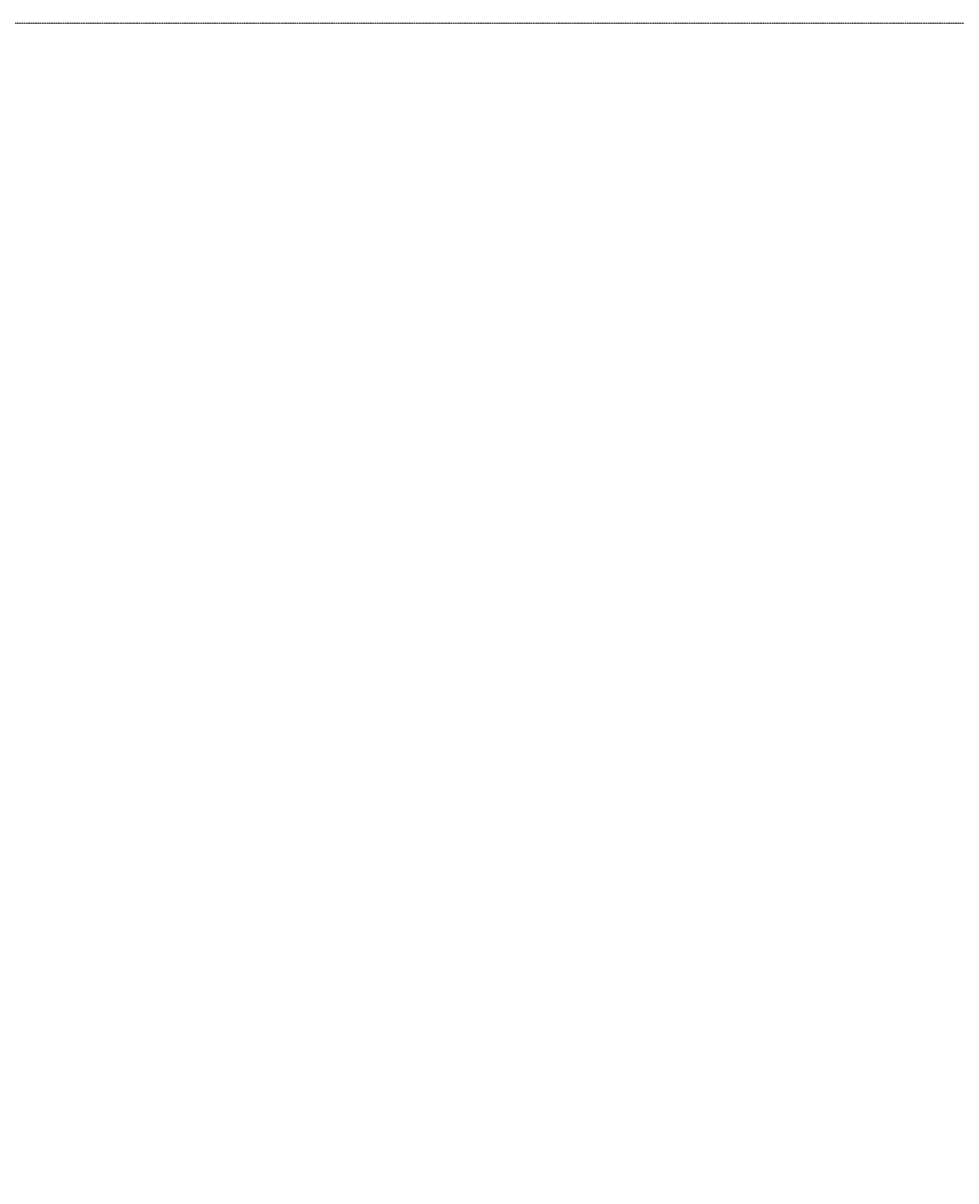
# Model space of a CAD drawing. Header units: inches. Extents: x 96 to 12395, y 835 to 21076.
# Tile 14 of 19: x 1423 to 2320, y 13274 to 14387. Entities that reach past the tile are written whole.
import ezdxf

# ---------------------------------------------------------------- set-up
doc = ezdxf.new("R2010")
doc.units = ezdxf.units.IN
doc.header["$MEASUREMENT"] = 0
doc.linetypes.add('DASHED2', pattern=[0.375, 0.25, -0.125])
doc.layers.add('E-ANNO-TEXT', color=7, linetype='Continuous', lineweight=18)
doc.layers.add('E-LPS-RSM', color=30, linetype='DASHED2', lineweight=18)
doc.styles.get("Standard").update_dxf_attribs({"font": 'arial.ttf'})
doc.dimstyles.get("Standard").update_dxf_attribs({"dimtxt": 0.18, "dimasz": 0.18, "dimexe": 0.18, "dimexo": 0.0625, "dimgap": 0.09, "dimtad": 0, "dimtih": 1, "dimtoh": 1, "dimdec": 4, "dimzin": 0, "dimdsep": 46, "dimtxsty": 'Standard', "dimcen": 0.09, "dimadec": 0, "dimazin": 0, "dimtfac": 1, "dimtdec": 4, "dimtofl": 0, "dimtmove": 0, "dimatfit": 3, "dimfxl": 1, "dimtolj": 1, "dimtzin": 0, "dimarcsym": 0})

# ---------------------------------------------------------------- blocks, each defined once
blk = doc.blocks.new('*D19')
at = {"layer": 'Defpoints', "color": 0, "transparency": 16777216}
for p in [(1492.7, 14019.9), (1934.5, 12904.2)]:
    blk.add_point(p, dxfattribs=at)
at = {"layer": 'E-ANNO-TEXT', "color": 0, "lineweight": -2, "transparency": 16777216}
for p, q in [((1850.4, 13032.7), (1883.6, 13032.7)), ((1883.6, 13032.7), (1931.2, 12912.5))]:
    blk.add_line(p, q, dxfattribs=at)
at = {"layer": 'E-ANNO-TEXT', "color": 0, "transparency": 16777216}
blk.add_solid([(1932.6, 12913.1), (1929.8, 12912), (1934.5, 12904.2)], dxfattribs=at)
at = {"layer": 'E-ANNO-TEXT', "color": 0, "transparency": 16777216, "insert": (1790, 13032.7), "char_height": 9, "width": 123.999, "attachment_point": 5}
blk.add_mtext("\\A1;100' (30.5 M) ROLLING SPHERE RADIUS (TYP.)", dxfattribs=at)

msp = doc.modelspace()

# ---------------------------------------------------------------- linework, layer by layer
at = {"layer": 'E-LPS-RSM', "color": 7}
msp.add_lwpolyline([(1029.28351, 14386.96314), (4605.15278, 14386.96314), (4605.15278, 11563.53877), (1029.28351, 11563.53877)], close=True, dxfattribs=at)

# ---------------------------------------------------------------- dimensions: what is measured, and where the dimension line sits
at = {"layer": 'E-ANNO-TEXT', "color": 7}
dim = msp.add_radius_dim(center=(1492.70311, 14019.8573), mpoint=(1934.5161, 12904.15067), text="100' (30.5 M) ROLLING SPHERE RADIUS (TYP.)", dimstyle='Standard', override={"dimtxt": 9, "dimasz": 9, "dimgap": 6}, dxfattribs=at)
dim.commit()
dim.dimension.update_dxf_attribs({"geometry": '*D19', "text_midpoint": (1790.02899, 13032.71076), "dimtype": 164})

doc.saveas('drawing.dxf')
